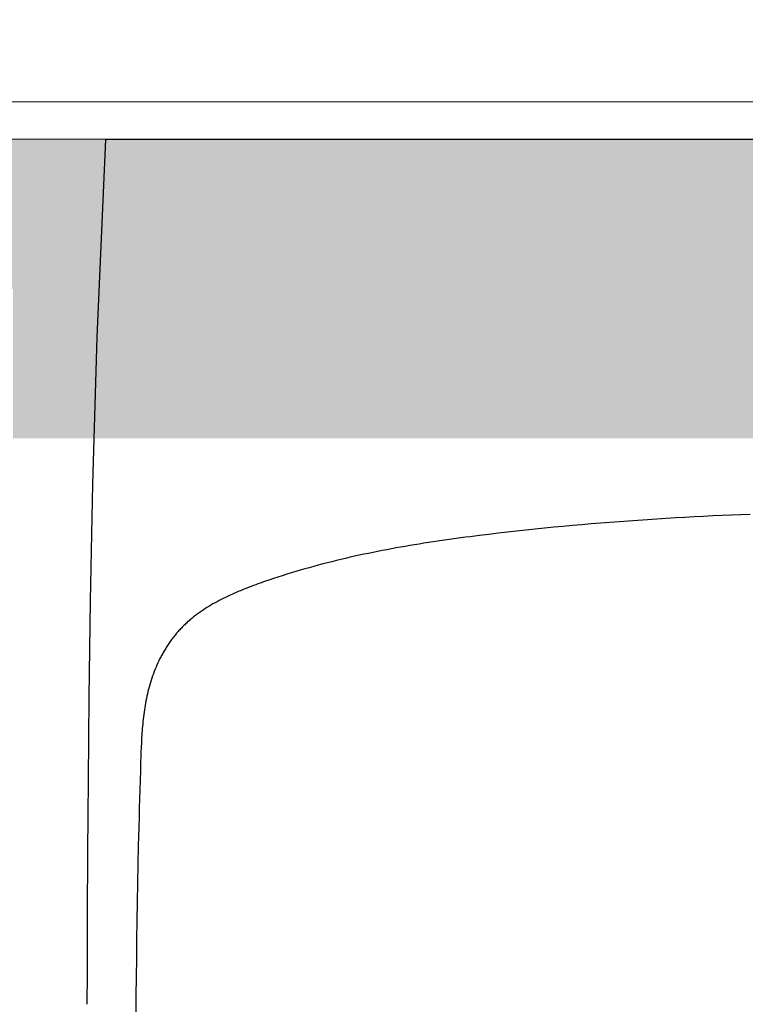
# Model space of a CAD drawing. Header units: millimetres. Extents: x -6792 to 22441, y -13430 to 4653.
# Tile 14 of 256: x -5652 to -5628, y -7969 to -7936. Entities that reach past the tile are written whole.
import ezdxf
from ezdxf import colors
from ezdxf.entities.mleader import LeaderData, LeaderLine
from ezdxf.math import Vec2, Vec3

# ---------------------------------------------------------------- set-up
doc = ezdxf.new("R2010")
doc.units = ezdxf.units.MM
for name, color, linetype, lineweight in [('_A_KOLORYSTYKA ŚCIAN', 40, 'Continuous', 5), ('_A_OPIS', 253, 'Continuous', 9), ('_A_ŚCIANY WEWNĘTRZNE', 7, 'Continuous', 13)]:
    doc.layers.add(name, color=color, linetype=linetype, lineweight=lineweight)
doc.layers.add('Wyposazenie Wew - Urzadzenia Sanitarne', color=6, linetype='Continuous')
doc.styles.get("Standard").update_dxf_attribs({"font": 'arial.ttf'})

# ---------------------------------------------------------------- blocks, each defined once
blk = doc.blocks.new('Umywalka KOŁO_bez barier')
at = {"linetype": 'Continuous'}
for points in [[(-26.899, -0.001), (26.899, 0.001)], [(-26.9, -0.004), (-27.185, -6.611), (-27.328, -11.534), (-27.405, -15.428), (-27.45, -18.653), (-27.478, -21.409), (-27.495, -23.818), (-27.507, -25.961), (-27.513, -27.892), (-27.514, -28.919)], [(-5.332, -12.538), (-5.645, -12.55), (-5.958, -12.563), (-6.271, -12.577), (-6.584, -12.592), (-6.897, -12.607), (-7.21, -12.624), (-7.523, -12.641), (-7.836, -12.659), (-8.149, -12.677), (-8.462, -12.697), (-8.774, -12.718), (-9.087, -12.739), (-9.4, -12.761), (-9.712, -12.784), (-10.025, -12.808), (-10.337, -12.833), (-10.649, -12.859), (-10.961, -12.886), (-11.274, -12.914), (-11.586, -12.943), (-11.898, -12.972), (-12.21, -13.003), (-12.521, -13.035), (-12.833, -13.067), (-13.145, -13.101), (-13.456, -13.135), (-13.767, -13.171), (-14.079, -13.208), (-14.39, -13.246), (-14.545, -13.265), (-14.701, -13.285), (-14.856, -13.305), (-15.011, -13.326), (-15.167, -13.347), (-15.322, -13.368), (-15.477, -13.39), (-15.632, -13.412), (-15.787, -13.435), (-15.942, -13.458), (-16.097, -13.482), (-16.252, -13.506), (-16.407, -13.531), (-16.561, -13.556), (-16.716, -13.582), (-16.87, -13.608), (-17.025, -13.635), (-17.179, -13.663), (-17.333, -13.691), (-17.487, -13.72), (-17.641, -13.749), (-17.795, -13.779), (-17.948, -13.81), (-18.102, -13.842), (-18.255, -13.874), (-18.408, -13.907), (-18.562, -13.941), (-18.714, -13.975), (-18.867, -14.01), (-19.02, -14.046), (-19.172, -14.083), (-19.324, -14.121), (-19.476, -14.159), (-19.628, -14.198), (-19.779, -14.238), (-19.93, -14.279), (-20.081, -14.321), (-20.232, -14.364), (-20.383, -14.407), (-20.533, -14.452), (-20.683, -14.497), (-20.833, -14.543), (-20.982, -14.59), (-21.131, -14.638), (-21.28, -14.687), (-21.429, -14.737), (-21.577, -14.788), (-21.725, -14.84), (-21.799, -14.866), (-21.872, -14.893), (-21.946, -14.92), (-22.019, -14.947), (-22.093, -14.975), (-22.166, -15.003), (-22.238, -15.032), (-22.311, -15.061), (-22.384, -15.091), (-22.456, -15.121), (-22.528, -15.152), (-22.6, -15.183), (-22.671, -15.215), (-22.743, -15.248), (-22.814, -15.281), (-22.884, -15.315), (-22.955, -15.35), (-23.025, -15.385), (-23.094, -15.421), (-23.163, -15.458), (-23.232, -15.496), (-23.3, -15.534), (-23.368, -15.573), (-23.435, -15.614), (-23.502, -15.655), (-23.568, -15.697), (-23.634, -15.74), (-23.699, -15.784), (-23.763, -15.829), (-23.826, -15.875), (-23.858, -15.898), (-23.889, -15.922), (-23.92, -15.946), (-23.951, -15.97), (-23.982, -15.995), (-24.012, -16.019), (-24.042, -16.044), (-24.072, -16.07), (-24.102, -16.095), (-24.131, -16.121), (-24.161, -16.147), (-24.19, -16.173), (-24.218, -16.2), (-24.247, -16.227), (-24.275, -16.254), (-24.303, -16.282), (-24.331, -16.31), (-24.358, -16.338), (-24.385, -16.366), (-24.412, -16.394), (-24.438, -16.423), (-24.465, -16.452), (-24.49, -16.482), (-24.516, -16.512), (-24.541, -16.542), (-24.566, -16.572), (-24.591, -16.602), (-24.615, -16.633), (-24.639, -16.664), (-24.663, -16.695), (-24.686, -16.727), (-24.709, -16.758), (-24.732, -16.79), (-24.754, -16.822), (-24.776, -16.855), (-24.798, -16.887), (-24.82, -16.92), (-24.841, -16.953), (-24.862, -16.986), (-24.882, -17.02), (-24.903, -17.053), (-24.923, -17.087), (-24.943, -17.121), (-24.962, -17.155), (-24.981, -17.189), (-25, -17.223), (-25.019, -17.258), (-25.037, -17.292), (-25.073, -17.362), (-25.107, -17.433), (-25.141, -17.503), (-25.173, -17.575), (-25.204, -17.647), (-25.234, -17.719), (-25.263, -17.792), (-25.291, -17.865), (-25.318, -17.939), (-25.344, -18.013), (-25.368, -18.087), (-25.392, -18.162), (-25.414, -18.237), (-25.436, -18.312), (-25.456, -18.388), (-25.475, -18.464), (-25.494, -18.54), (-25.511, -18.617), (-25.528, -18.693), (-25.543, -18.77), (-25.558, -18.847), (-25.571, -18.924), (-25.584, -19.002), (-25.596, -19.079), (-25.607, -19.157), (-25.617, -19.234), (-25.627, -19.312), (-25.636, -19.39), (-25.644, -19.468), (-25.651, -19.546), (-25.658, -19.624), (-25.665, -19.702), (-25.671, -19.78), (-25.676, -19.858), (-25.681, -19.937), (-25.686, -20.015), (-25.694, -20.171), (-25.701, -20.328), (-25.708, -20.484), (-25.713, -20.641), (-25.719, -20.798), (-25.729, -21.111), (-25.739, -21.424), (-25.748, -21.737), (-25.757, -22.051), (-25.766, -22.364), (-25.774, -22.677), (-25.782, -22.99), (-25.789, -23.304), (-25.797, -23.617), (-25.81, -24.244), (-25.822, -24.87), (-25.834, -25.497), (-25.844, -26.124), (-25.853, -26.75), (-25.862, -27.377), (-25.87, -28.004), (-25.878, -28.631), (-25.884, -29.257)]]:
    blk.add_lwpolyline(points, dxfattribs=at)
blk = doc.blocks.new('_Dot')
at = {"color": 0, "linetype": 'ByBlock', "lineweight": -2}
blk.add_line((-0.5, 0), (-1, 0), dxfattribs=at)
at = {"color": 0, "linetype": 'ByBlock', "const_width": 0.5}
blk.add_lwpolyline([(-0.25, 0, 1), (0.25, 0, 1)], format="xyb", close=True, dxfattribs=at)

msp = doc.modelspace()

# ---------------------------------------------------------------- linework, layer by layer
at = {"layer": '_A_KOLORYSTYKA ŚCIAN', "color": 43, "true_color": 0xcdaf74, "const_width": 5}
msp.add_lwpolyline([(-5770.82, -8157.97), (-5553.82, -8157.97), (-5553.82, -7942.97), (-5770.82, -7942.97)], close=True, dxfattribs=at)
at = {"layer": '_A_KOLORYSTYKA ŚCIAN', "color": 5, "true_color": 0x0000f5, "const_width": 5}
msp.add_lwpolyline([(-5652.082, -7947.97), (-5592.082, -7947.97)], dxfattribs=at)
at = {"layer": '_A_ŚCIANY WEWNĘTRZNE', "color": 251, "linetype": 'Continuous'}
msp.add_lwpolyline([(-5774.57, -7939.22), (-5550.07, -7939.22)], dxfattribs=at)
at = {"layer": '_A_ŚCIANY WEWNĘTRZNE', "ltscale": 20}
msp.add_lwpolyline([(-5773.32, -7940.47), (-5551.32, -7940.47)], dxfattribs=at)

# ---------------------------------------------------------------- block references
at = {"layer": 'Wyposazenie Wew - Urzadzenia Sanitarne'}
msp.add_blockref('Umywalka KOŁO_bez barier', (-5622.09, -7940.47), dxfattribs=at)

# ---------------------------------------------------------------- leaders
at = {"layer": '_A_OPIS', "linetype": 'ByBlock'}
ml = msp.add_multileader_mtext('Standard', dxfattribs=at)
ml.set_content('COKOLIKI PRZYŚCIENNE O WYS. OK. 7-8 CM\\PZ PŁYTEK FORMATU 60X120CM CIĘTYCH\\PWZDŁUŻ NA 7-8 NP. OPTIMUM GRAND\\PCOLOURS GRAPHITE MAT FUGA 2 MM\\PO KOLORZE ZBLIŻONYM DO\\PPŁYTKI (GRAFIT)', color=256)
ml.set_leader_properties(color=256, linetype='ByLayer', lineweight=-1)
ml.set_arrow_properties(name='DOT')
ml.build(insert=Vec2(0, 0))
ml.multileader.update_dxf_attribs({"text_left_attachment_type": 6, "text_right_attachment_type": 5, "dogleg_length": 3, "arrow_head_size": 6})
ctx = ml.context
ctx.base_point, ctx.char_height, ctx.arrow_head_size, ctx.plane_origin, ctx.plane_x_axis, ctx.plane_y_axis = Vec3(-5565.753, -7773.837), 5, 6, Vec3(-5724.826, -8322.544), Vec3(-1, 0.00063), Vec3(-0.00063, -1)
ctx.left_attachment, ctx.right_attachment = 6, 5
notes = []
notes.append((ctx, [(0, (1, 1, 0), (-5724.518, -7828.12), (1, -0.00063), 5.014, [(0, [(-5724.458, -7738.784)], 0, [])])]))
ctx.mtext.insert, ctx.mtext.text_direction, ctx.mtext.rotation, ctx.mtext.line_spacing_factor, ctx.mtext.flow_direction = Vec3(-5717.466, -7767.272), Vec3(1, -0.00063), 6.282556, 1.2, 5
for ctx, leaders in notes:
    for number, flags, end, landing, length, lines in leaders:
        leader = LeaderData()
        leader.index, (leader.has_last_leader_line, leader.has_dogleg_vector, leader.attachment_direction) = number, flags
        leader.last_leader_point, leader.dogleg_vector, leader.dogleg_length = Vec3(end), Vec3(landing), length
        for number, points, colour, breaks in lines:
            line = LeaderLine()
            line.index, line.vertices, line.color, line.breaks = number, Vec3.list(points), colors.encode_raw_color(colour), breaks
            leader.lines.append(line)
        ctx.leaders.append(leader)

doc.saveas('drawing.dxf')
